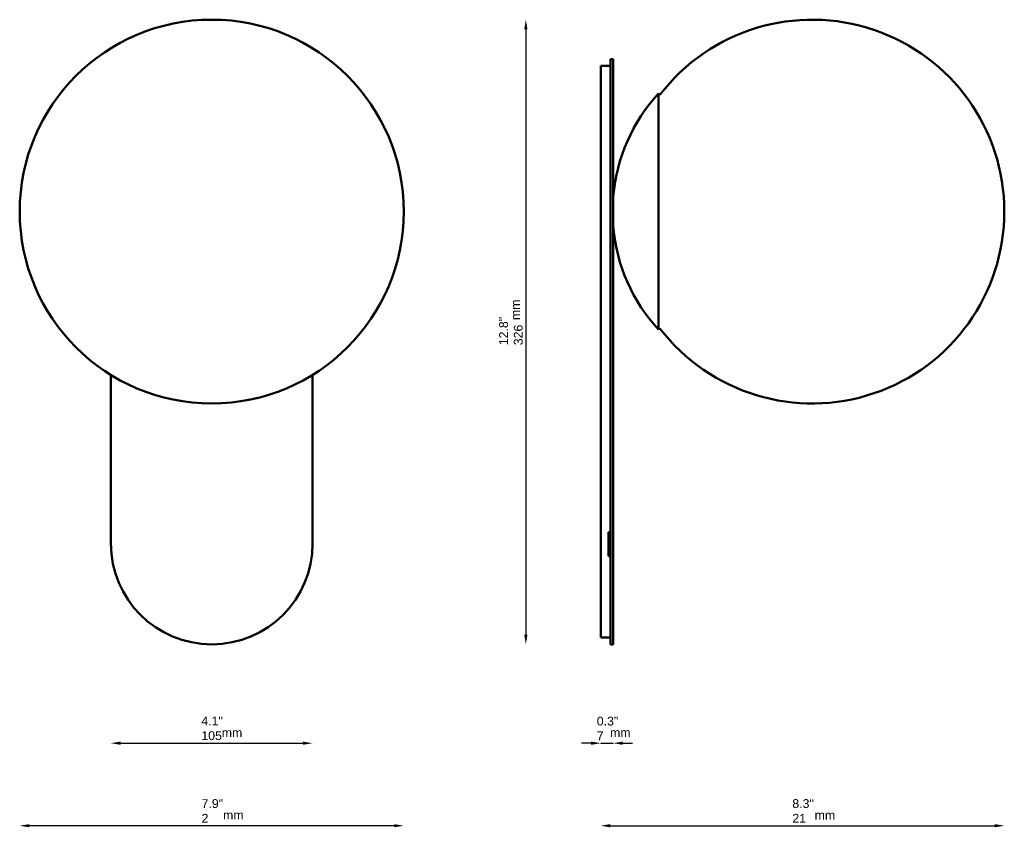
# Model space of a CAD drawing. Header units: millimetres. Extents: x 166 to 679, y 66 to 487.
import ezdxf

# ---------------------------------------------------------------- set-up
doc = ezdxf.new("R2010")
doc.units = ezdxf.units.MM
doc.header["$LTSCALE"] = 2
for name, color, linetype, lineweight in [('Symbol (ISO)', 7, 'Continuous', 25), ('Widoczne (ISO)', 7, 'Continuous', 50), ('Wymiar (ISO)', 7, 'Continuous', 25)]:
    doc.layers.add(name, color=color, linetype=linetype, lineweight=lineweight)
doc.styles.add('Tekst notatki (ISO)', font='arial.ttf')
doc.dimstyles.new('Domyślne (ISO)', dxfattribs={"dimscale": 2, "dimtxt": 2.3, "dimasz": 2.5, "dimexe": 3.175, "dimexo": 0, "dimgap": 0.762, "dimtad": 1, "dimdec": 1, "dimlfac": 0.03937, "dimzin": 0, "dimdsep": 46, "dimtxsty": 'Tekst notatki (ISO)', "dimcen": 0.09, "dimdle": 10, "dimclrd": 256, "dimclre": 256, "dimclrt": 256, "dimazin": 2, "dimtfac": 1, "dimtmove": 0, "dimatfit": 3, "dimfxl": 0, "dimtolj": 1, "dimlwd": -1, "dimlwe": -1, "dimarcsym": 0})

# ---------------------------------------------------------------- blocks, each defined once
blk = doc.blocks.new('*D4')
at = {"layer": 'Defpoints', "color": 0, "transparency": 16777216}
for p in [(213.68, 213.76), (318.68, 213.76), (318.68, 109.76)]:
    blk.add_point(p, dxfattribs=at)
at = {"layer": 'Wymiar (ISO)', "transparency": 16777216}
blk.add_line((218.68, 109.76), (313.68, 109.76), dxfattribs=at)
for points in [[(218.68, 110.59), (218.68, 108.92), (213.68, 109.76)], [(313.68, 110.59), (313.68, 108.92), (318.68, 109.76)]]:
    blk.add_solid(points, dxfattribs=at)
at = {"layer": 'Wymiar (ISO)', "transparency": 16777216, "insert": (260.76, 123.66), "char_height": 4.6, "attachment_point": 1, "style": 'Tekst notatki (ISO)'}
blk.add_mtext('\\A1;4.1"\\P105', dxfattribs=at)
blk = doc.blocks.new('*D5')
at = {"layer": 'Defpoints', "color": 0, "transparency": 16777216}
for p in [(166.18, 386.76), (366.18, 386.76), (166.18, 66.76)]:
    blk.add_point(p, dxfattribs=at)
at = {"layer": 'Wymiar (ISO)', "transparency": 16777216}
blk.add_line((361.18, 66.76), (171.18, 66.76), dxfattribs=at)
for points in [[(171.18, 67.59), (171.18, 65.92), (166.18, 66.76)], [(361.18, 67.59), (361.18, 65.92), (366.18, 66.76)]]:
    blk.add_solid(points, dxfattribs=at)
at = {"layer": 'Wymiar (ISO)', "transparency": 16777216, "insert": (260.87, 80.59), "char_height": 4.6, "attachment_point": 1, "style": 'Tekst notatki (ISO)'}
blk.add_mtext('\\A1;7.9"\\P2', dxfattribs=at)
blk = doc.blocks.new('*D6')
at = {"layer": 'Defpoints', "color": 0, "transparency": 16777216}
for p in [(578.89, 486.76), (429.75, 161.26), (473.75, 161.26)]:
    blk.add_point(p, dxfattribs=at)
at = {"layer": 'Wymiar (ISO)', "transparency": 16777216}
blk.add_line((429.75, 481.76), (429.75, 166.26), dxfattribs=at)
for points in [[(428.91, 481.76), (430.58, 481.76), (429.75, 486.76)], [(428.91, 166.26), (430.58, 166.26), (429.75, 161.26)]]:
    blk.add_solid(points, dxfattribs=at)
at = {"layer": 'Wymiar (ISO)', "transparency": 16777216, "insert": (415.84, 317.11), "char_height": 4.6, "attachment_point": 1, "rotation": 90, "style": 'Tekst notatki (ISO)'}
blk.add_mtext('\\A1;12.8"\\P326', dxfattribs=at)
blk = doc.blocks.new('*D7')
at = {"layer": 'Defpoints', "color": 0, "transparency": 16777216}
for p in [(468.75, 189.26), (475.25, 161.26), (475.25, 109.76)]:
    blk.add_point(p, dxfattribs=at)
at = {"layer": 'Wymiar (ISO)', "transparency": 16777216}
for p, q in [((463.75, 109.76), (458.75, 109.76)), ((468.75, 109.76), (475.25, 109.76)), ((480.25, 109.76), (485.25, 109.76))]:
    blk.add_line(p, q, dxfattribs=at)
for points in [[(463.75, 110.59), (463.75, 108.92), (468.75, 109.76)], [(480.25, 110.59), (480.25, 108.92), (475.25, 109.76)]]:
    blk.add_solid(points, dxfattribs=at)
at = {"layer": 'Wymiar (ISO)', "transparency": 16777216, "insert": (466.67, 123.57), "char_height": 4.6, "attachment_point": 1, "style": 'Tekst notatki (ISO)'}
blk.add_mtext('\\A1;0.3"\\P7', dxfattribs=at)
blk = doc.blocks.new('*D8')
at = {"layer": 'Defpoints', "color": 0, "transparency": 16777216}
for p in [(678.89, 386.76), (468.75, 164.76), (678.89, 66.76)]:
    blk.add_point(p, dxfattribs=at)
at = {"layer": 'Wymiar (ISO)', "transparency": 16777216}
blk.add_line((473.75, 66.76), (673.89, 66.76), dxfattribs=at)
for points in [[(473.75, 67.59), (473.75, 65.92), (468.75, 66.76)], [(673.89, 67.59), (673.89, 65.92), (678.89, 66.76)]]:
    blk.add_solid(points, dxfattribs=at)
at = {"layer": 'Wymiar (ISO)', "transparency": 16777216, "insert": (568.49, 80.59), "char_height": 4.6, "attachment_point": 1, "style": 'Tekst notatki (ISO)'}
blk.add_mtext('\\A1;8.3"\\P21', dxfattribs=at)

msp = doc.modelspace()

# ---------------------------------------------------------------- linework, layer by layer
at = {"layer": 'Widoczne (ISO)'}
for p, q in [((468.75, 413.76), (468.75, 462.76)), ((468.75, 462.76), (473.75, 462.76)), ((473.75, 466.26), (473.75, 413.76)), ((475.25, 466.26), (473.75, 466.26)), ((475.25, 413.76), (475.25, 466.26)), ((498.82, 448.26), (498.82, 325.26)), ((499.54, 447.61), (498.82, 448.26)), ((468.75, 413.76), (468.75, 213.76)), ((473.75, 213.76), (473.75, 413.76)), ((475.25, 413.76), (475.25, 213.76)), ((499.54, 325.9), (498.82, 325.26)), ((213.68, 301.65), (213.68, 213.76)), ((318.68, 213.76), (318.68, 301.65)), ((472.75, 219.8), (473.75, 219.8)), ((472.75, 213.76), (472.75, 219.8)), ((468.75, 164.76), (468.75, 213.76)), ((472.75, 213.76), (472.75, 207.21)), ((473.75, 212.76), (472.75, 212.76)), ((473.25, 211.76), (473.25, 207.21)), ((473.25, 211.76), (473.75, 211.76)), ((473.75, 213.76), (473.75, 161.26)), ((475.25, 161.26), (475.25, 213.76)), ((473.75, 207.21), (472.75, 207.21)), ((468.75, 164.76), (473.75, 164.76)), ((475.25, 161.26), (473.75, 161.26))]:
    msp.add_line(p, q, dxfattribs=at)
msp.add_circle((266.18, 386.76), 100, dxfattribs=at)
for centre, radius, start, end in [((578.89, 386.76), 100, 217.4839, 142.5161), ((565.9, 386.76), 91, 137.4818, 174.9565), ((565.9, 386.76), 91, 185.0435, 222.5182), ((266.18, 213.76), 52.5, 180, 0)]:
    msp.add_arc(centre, radius, start, end, dxfattribs=at)

# ---------------------------------------------------------------- texts
at = {"layer": 'Symbol (ISO)', "insert": (422.02, 330.22), "char_height": 4.6, "width": 10.7076, "attachment_point": 1, "rotation": 90, "style": 'Tekst notatki (ISO)'}
msp.add_mtext('\\fArial|b0|i0;mm', dxfattribs=at)
at = {"layer": 'Symbol (ISO)', "char_height": 4.6, "width": 10.7076, "attachment_point": 1, "style": 'Tekst notatki (ISO)'}
for insert in [(271.4, 117.56), (473.59, 117.58), (272.07, 74.63), (580.13, 74.59)]:
    msp.add_mtext('\\fArial|b0|i0;mm', dxfattribs=dict(at, insert=insert))

# ---------------------------------------------------------------- dimensions: what is measured, and where the dimension line sits
at = {"layer": 'Wymiar (ISO)'}
for base, p1, p2, angle, text, override, picture, middle in [((429.75, 161.26), (578.89, 486.76), (473.75, 161.26), 90, '<>"\\P326', {"dimgap": 0.762, "dimdec": 1, "dimlfac": 0.03937, "dimpost": '\\X', "dimse1": 1, "dimse2": 1, "dimtol": 0, "dimlim": 0, "dimtp": 0, "dimtm": 0, "dimtdec": 2, "dimtofl": 0, "dimatfit": 1, "dimtvp": -0.25}, '*D6', (429.75, 324.01)), ((166.18, 66.76), (366.18, 386.76), (166.18, 386.76), 180, '<>"\\P2', {"dimgap": 0.762, "dimdec": 1, "dimlfac": 0.03937, "dimpost": '\\X', "dimse1": 1, "dimse2": 1, "dimtol": 0, "dimlim": 0, "dimtp": 0, "dimtm": 0, "dimtdec": 2, "dimtofl": 0, "dimatfit": 1, "dimtvp": -0.25}, '*D5', (266.18, 66.76)), ((678.89, 66.76), (468.75, 164.76), (678.89, 386.76), 180, '<>"\\P21', {"dimgap": 0.762, "dimdec": 1, "dimlfac": 0.03937, "dimpost": '\\X', "dimse1": 1, "dimse2": 1, "dimtol": 0, "dimlim": 0, "dimtp": 0, "dimtm": 0, "dimtdec": 2, "dimtofl": 0, "dimatfit": 1, "dimtvp": -0.25}, '*D8', (573.82, 66.76)), ((318.68, 109.76), (213.68, 213.76), (318.68, 213.76), 180, '<>"\\P105', {"dimgap": 0.762, "dimdec": 1, "dimlfac": 0.03937, "dimpost": '\\X', "dimse1": 1, "dimse2": 1, "dimtol": 0, "dimlim": 0, "dimtp": 0, "dimtm": 0, "dimtdec": 2, "dimtofl": 0, "dimatfit": 1, "dimtvp": -0.25}, '*D4', (266.18, 109.76)), ((475.25, 109.76), (468.75, 189.26), (475.25, 161.26), 180, '<>"\\P7', {"dimgap": 0.762, "dimdec": 1, "dimlfac": 0.03937, "dimpost": '\\X', "dimse1": 1, "dimse2": 1, "dimtol": 0, "dimlim": 0, "dimtp": 0, "dimtm": 0, "dimtdec": 2, "dimtofl": 1, "dimatfit": 1, "dimtvp": -0.25}, '*D7', (472, 109.76))]:
    dim = msp.add_linear_dim(base=base, p1=p1, p2=p2, angle=angle, text=text, dimstyle='Domyślne (ISO)', override=override, dxfattribs=at)
    dim.commit()
    dim.dimension.update_dxf_attribs({"geometry": picture, "text_midpoint": middle, "dimtype": 160})

doc.saveas('drawing.dxf')
